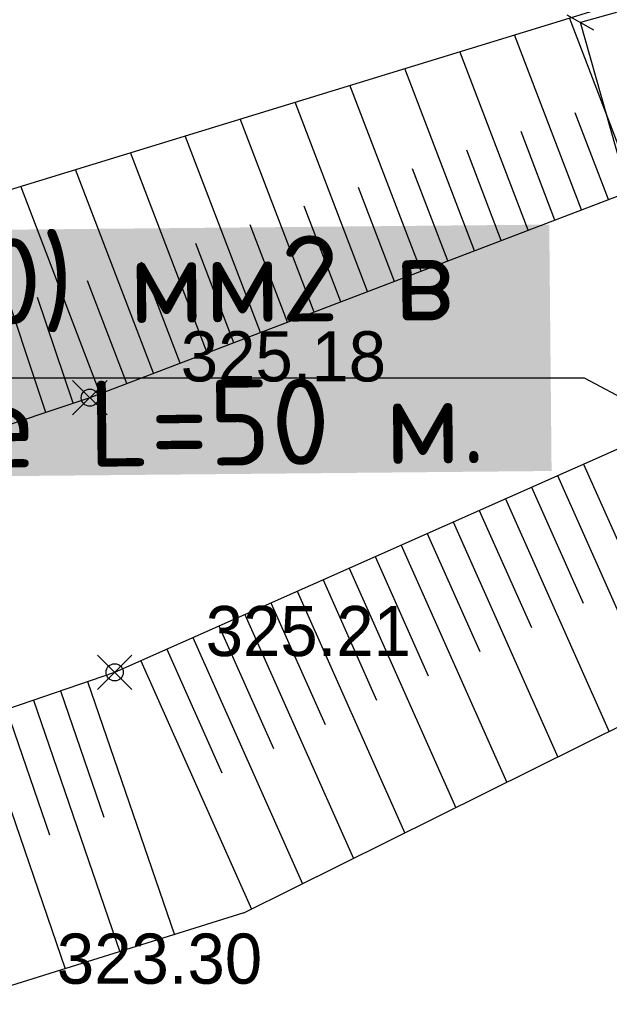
# Model space of a CAD drawing. Header units: metres. Extents: x 703615 to 712205, y 4306166 to 4311183.
# Tile 19 of 256: x 707197 to 707207, y 4306729 to 4306746. Entities that reach past the tile are written whole.
import ezdxf

# ---------------------------------------------------------------- set-up
doc = ezdxf.new("R2010")
doc.units = ezdxf.units.M
doc.header["$LTSCALE"] = 0.5
doc.header["$PDMODE"] = 35
doc.header["$PDSIZE"] = 0.3
for name, color, linetype in [('(004) Точки рельефа', 7, 'Continuous'), ('(007) Здания', 7, 'Continuous'), ('(035) Откосы', 7, 'Continuous')]:
    doc.layers.add(name, color=color, linetype=linetype)
doc.styles.add('D-431', font='txt')
doc.styles.get("Standard").update_dxf_attribs({"font": 'times.ttf'})
doc.styles.add('X_ISO', font='isocpeui.ttf')
doc.dimstyles.new('300', dxfattribs={"dimscale": 0.5, "dimtxt": 1.25, "dimasz": 0.75, "dimexe": 0, "dimexo": 0, "dimgap": 0.5, "dimtad": 1, "dimdec": 1, "dimzin": 0, "dimdsep": 46, "dimtxsty": 'Standard', "dimblk": 'OBLIQUE', "dimcen": 0, "dimclrd": 256, "dimclre": 256, "dimclrt": 256, "dimadec": 1, "dimazin": 0, "dimtfac": 1, "dimtdec": 1, "dimtofl": 0, "dimtmove": 0, "dimatfit": 3, "dimfxl": 3, "dimtfill": 2, "dimtfillclr": 7, "dimtolj": 1, "dimtzin": 0, "dimlwd": 25, "dimlwe": -1, "dimarcsym": 0})

# ---------------------------------------------------------------- blocks, each defined once
blk = doc.blocks.new('_Oblique')
at = {"color": 0, "linetype": 'ByBlock', "lineweight": -2}
blk.add_line((-0.5, -0.5), (0.5, 0.5), dxfattribs=at)
blk = doc.blocks.new('*D172')
at = {"transparency": 16777216}
for p, q in [((707208.93, 4306746.985), (707206.955, 4306746.428)), ((707218.979, 4306711.376), (707217.004, 4306710.819))]:
    blk.add_line(p, q, dxfattribs=at)
at = {"lineweight": 25, "transparency": 16777216}
blk.add_line((707217.004, 4306710.819), (707206.955, 4306746.428), dxfattribs=at)
at = {"layer": 'Defpoints', "color": 0, "lineweight": 50, "transparency": 16777216}
for p in [(707208.93, 4306746.985), (707206.955, 4306746.428), (707218.979, 4306711.376)]:
    blk.add_point(p, dxfattribs=at)
at = {"lineweight": 25, "transparency": 16777216, "xscale": 0.375, "yscale": 0.375, "zscale": 0.375}
for p, rotation in [((707206.955, 4306746.428), 105.7600439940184), ((707217.004, 4306710.819), 285.7600439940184)]:
    blk.add_blockref('_Oblique', p, dxfattribs=dict(at, rotation=rotation))
at = {"lineweight": 30, "transparency": 16777216, "insert": (707212.527, 4306728.778), "char_height": 0.625, "attachment_point": 5, "rotation": 285.76, "bg_fill": 1, "box_fill_scale": 1.1, "bg_fill_color": 7, "bg_fill_true_color": 16777215, "bg_fill_transparency": 0}
blk.add_mtext('\\A1;37.0', dxfattribs=at)

msp = doc.modelspace()

# ---------------------------------------------------------------- linework, layer by layer
at = {"layer": '(007) Здания', "color": 0, "lineweight": 25}
msp.add_line((707180.522, 4306740.226, 0.001), (707207.019, 4306740.226, 0.001), dxfattribs=at)
at = {"layer": '(035) Откосы'}
for p, q in [((707207.908, 4306743.517, 325.137), (707206.764, 4306746.51, 325.137)), ((707206.976, 4306743.16, 325.137), (707205.807, 4306746.216, 325.137)), ((707206.043, 4306742.804, 325.137), (707204.851, 4306745.922, 325.137)), ((707205.11, 4306742.447, 325.137), (707203.894, 4306745.629, 325.137)), ((707204.177, 4306742.091, 325.137), (707202.937, 4306745.335, 325.137)), ((707203.245, 4306741.734, 325.137), (707201.98, 4306745.041, 325.137)), ((707207.442, 4306743.339, 325.137), (707206.864, 4306744.851, 325.137)), ((707202.312, 4306741.377, 325.137), (707201.024, 4306744.747, 325.137)), ((707201.379, 4306741.021, 325.137), (707200.067, 4306744.453, 325.137)), ((707206.509, 4306742.982, 325.137), (707205.919, 4306744.526, 325.137)), ((707200.446, 4306740.664, 325.137), (707199.11, 4306744.159, 325.137)), ((707205.576, 4306742.625, 325.137), (707204.974, 4306744.2, 325.137)), ((707199.514, 4306740.308, 325.137), (707198.154, 4306743.865, 325.137)), ((707204.644, 4306742.269, 325.137), (707204.03, 4306743.875, 325.137)), ((707198.581, 4306739.951, 325.137), (707197.197, 4306743.571, 325.137)), ((707203.711, 4306741.912, 325.137), (707203.085, 4306743.55, 325.137)), ((707197.637, 4306739.626, 325.137), (707196.399, 4306743.326, 325.137)), ((707202.778, 4306741.556, 325.137), (707202.14, 4306743.225, 325.137)), ((707201.846, 4306741.199, 325.137), (707201.195, 4306742.9, 325.137)), ((707200.913, 4306740.842, 325.137), (707200.251, 4306742.574, 325.137)), ((707199.98, 4306740.486, 325.137), (707199.306, 4306742.249, 325.137)), ((707199.047, 4306740.129, 325.137), (707198.361, 4306741.924, 325.137)), ((707198.11, 4306739.785, 325.137), (707197.493, 4306741.629, 325.137)), ((707207.008, 4306738.724, 325.211), (707207.899, 4306736.721, 325.211)), ((707206.554, 4306738.522, 325.211), (707208.344, 4306734.496, 325.211)), ((707206.1, 4306738.32, 325.211), (707207, 4306736.297, 325.211)), ((707205.646, 4306738.118, 325.211), (707207.454, 4306734.053, 325.211)), ((707205.192, 4306737.916, 325.211), (707206.1, 4306735.874, 325.211)), ((707204.738, 4306737.714, 325.211), (707206.563, 4306733.61, 325.211)), ((707204.284, 4306737.513, 325.211), (707205.201, 4306735.451, 325.211)), ((707203.83, 4306737.311, 325.211), (707205.672, 4306733.167, 325.211)), ((707203.376, 4306737.109, 325.211), (707204.301, 4306735.027, 325.211)), ((707202.922, 4306736.907, 325.211), (707204.781, 4306732.725, 325.211)), ((707202.468, 4306736.705, 325.211), (707203.402, 4306734.604, 325.211)), ((707202.014, 4306736.503, 325.211), (707203.891, 4306732.282, 325.211)), ((707201.56, 4306736.302, 325.211), (707202.503, 4306734.181, 325.211)), ((707201.106, 4306736.1, 325.211), (707203, 4306731.839, 325.211)), ((707200.652, 4306735.898, 325.211), (707201.603, 4306733.758, 325.211)), ((707200.198, 4306735.696, 325.211), (707202.109, 4306731.396, 325.211)), ((707199.744, 4306735.494, 325.211), (707200.704, 4306733.334, 325.211)), ((707199.29, 4306735.292, 325.211), (707201.219, 4306730.953, 325.211)), ((707198.364, 4306734.929, 325.707), (707199.879, 4306730.51, 325.707)), ((707197.892, 4306734.767, 325.707), (707198.647, 4306732.564, 325.707)), ((707197.42, 4306734.605, 325.707), (707198.926, 4306730.212, 325.707)), ((707196.948, 4306734.443, 325.707), (707197.699, 4306732.253, 325.707)), ((707196.477, 4306734.282, 325.707), (707197.974, 4306729.914, 325.707))]:
    msp.add_line(p, q, dxfattribs=at)
at = {"layer": '(035) Откосы', "flags": 128}
for points, elevation in [([(707182.777, 4306772.32), (707202.842, 4306778.211), (707223.688, 4306784.2), (707229.518, 4306764.975), (707232.412, 4306752.885), (707198.402, 4306739.882), (707172.791, 4306731.313), (707169.031, 4306730.446), (707165.652, 4306730.13)], 325.137), ([(707189.126, 4306741.092), (707171.467, 4306736.182), (707168.019, 4306740.379), (707165.441, 4306745.739), (707161.162, 4306757.244), (707162.458, 4306761.255), (707184.686, 4306768.327), (707205.388, 4306774.896), (707220.906, 4306778.066), (707225.063, 4306764.109), (707227.178, 4306752.907), (707214.328, 4306748.833), (707189.126, 4306741.092)], 323.11), ([(707198.836, 4306735.09), (707228.608, 4306748.326), (707232.025, 4306750.003), (707233.502, 4306745.421), (707235.322, 4306742.515), (707238.582, 4306730.478), (707242.515, 4306710.448)], 325.211), ([(707201.089, 4306730.889), (707229.749, 4306745.138), (707232.588, 4306740.293), (707236.408, 4306724.919), (707238.571, 4306712.489)], 323.303), ([(707242.523, 4306710.406), (707220.289, 4306702.706), (707202.762, 4306696.615), (707181.595, 4306689.94), (707179.089, 4306690.541), (707177.853, 4306693.043), (707169.33, 4306719.36), (707169.149, 4306722.929), (707170.775, 4306725.02), (707174.495, 4306726.745), (707198.836, 4306735.09)], 325.707), ([(707201.089, 4306730.889), (707177.26, 4306723.434), (707175.684, 4306721.957), (707175.158, 4306718.878), (707177.102, 4306708.074), (707180.48, 4306696.703), (707181.317, 4306695.19), (707184.171, 4306695.043), (707200.549, 4306701.279)], 323.303)]:
    msp.add_lwpolyline(points, dxfattribs=dict(at, elevation=elevation))
at = {"linetype": 'Continuous'}
msp.add_line((707207.019, 4306740.226, 0.001), (707213.497, 4306736.784, 2.203), dxfattribs=at)
at = {"color": 0, "linetype": 'ByBlock', "lineweight": -2, "transparency": 16777216}
for p in [(707198.402, 4306739.882, 325.185), (707198.836, 4306735.09, 325.211)]:
    msp.add_point(p, dxfattribs=at)

# ---------------------------------------------------------------- texts
at = {"layer": '(004) Точки рельефа', "style": 'D-431'}
for s, p in [('325.18', (707199.988, 4306740.166, 325.185)), ('325.21', (707200.422, 4306735.372, 325.211)), ('323.30', (707197.828, 4306729.655, 323.303))]:
    msp.add_text(s, height=0.875, dxfattribs=at).set_placement(p)
at = {"color": 5, "linetype": 'ByBlock', "ltscale": 0.5, "insert": (707193.426, 4306740.426, -0.033), "char_height": 1.5, "width": 25.71653, "attachment_point": 5, "rotation": 0.542, "style": 'X_ISO', "bg_fill": 1, "box_fill_scale": 1.1, "bg_fill_color": 255, "bg_fill_transparency": 0}
msp.add_mtext('{\\fISOCPEUR|b1|i0|c204|p34;\\C0;ф."1" АВВГ-(4х10) мм2 в  \\Pтраншее в земле L=50 м. }', dxfattribs=at)

# ---------------------------------------------------------------- dimensions: what is measured, and where the dimension line sits
at = {"color": 4, "lineweight": 30}
dim = msp.add_aligned_dim(p1=(707218.979, 4306711.376, 2.203), p2=(707208.93, 4306746.985, 2.203), distance=2.052, dimstyle='300', dxfattribs=at)
dim.commit()
dim.dimension.update_dxf_attribs({"geometry": '*D172', "text_midpoint": (707212.527, 4306728.778, 2.203)})

doc.saveas('drawing.dxf')
